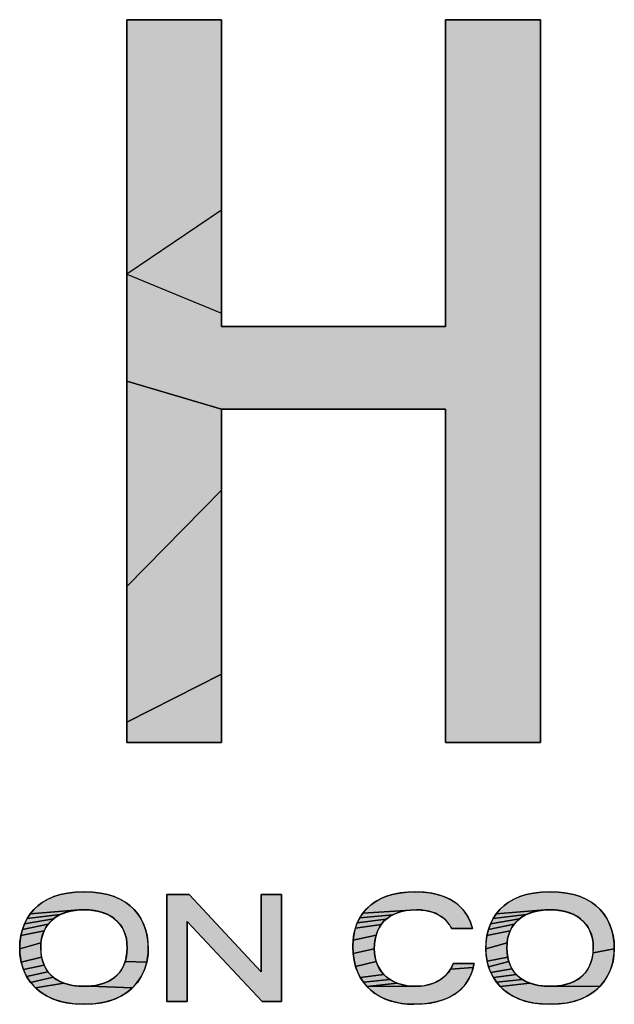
# Model space of a CAD drawing. Header units: millimetres. Extents: x 0 to 420, y 0 to 297.
# Tile 38 of 68: x 313.11 to 318.28, y 25.25 to 33.79. Entities that reach past the tile are written whole.
import ezdxf

# ---------------------------------------------------------------- set-up
doc = ezdxf.new("R2010")
doc.units = ezdxf.units.MM
doc.header["$LTSCALE"] = 23.1
doc.layers.get('0').update_dxf_attribs({"linetype": 'CONTINUOUS'})

msp = doc.modelspace()

# ---------------------------------------------------------------- hatches: boundary and pattern name
at = {"linetype": 'Continuous'}
for points in [[(317.63376, 33.7902), (317.63376, 31.12397), (317.63376, 27.69595), (317.63376, 27.5204), (317.28374, 27.5204), (316.83371, 27.5204), (316.81066, 27.5204), (316.81066, 28.69203), (316.81066, 30.28827), (316.81066, 30.41114), (316.69245, 30.41114), (316.39035, 30.41114), (315.98317, 30.41114), (315.54972, 30.41114), (315.1688, 30.41114), (314.91924, 30.41114), (314.86476, 30.41114), (314.04166, 30.6553), (314.04166, 31.58323), (314.86476, 31.24395), (314.86476, 31.12769), (314.98297, 31.12769), (315.28507, 31.12769), (315.69225, 31.12769), (316.1257, 31.12769), (316.50661, 31.12769), (316.75618, 31.12769), (316.81066, 31.12769), (316.81066, 31.34525), (316.81066, 31.7785), (316.81066, 32.33003), (316.81066, 32.52332), (316.81066, 33.77212), (316.81066, 33.7902), (317.16068, 33.7902), (317.61071, 33.7902)], [(314.86476, 33.63831), (314.86476, 33.24755), (314.86476, 32.71533), (314.86476, 32.13906), (314.04166, 31.58323), (314.04166, 32.43592), (314.04166, 33.13814), (314.04166, 33.61465), (314.04166, 33.7902), (314.06471, 33.7902), (314.12726, 33.7902), (314.21945, 33.7902), (314.33139, 33.7902), (314.45321, 33.7902), (314.63285, 33.7902), (314.77916, 33.7902), (314.85879, 33.7902), (314.86476, 33.7902)], [(314.86476, 30.17943), (314.86476, 29.71065), (314.04166, 28.87467), (314.04166, 29.72737), (314.04166, 30.6553), (314.86476, 30.41114)], [(314.86476, 28.90106), (314.86476, 28.48825), (314.86476, 28.11219), (314.04166, 27.69595), (314.04166, 28.17246), (314.04166, 28.87467), (314.86476, 29.71065), (314.86476, 29.11139)], [(314.86476, 27.80447), (314.86476, 27.59668), (314.86476, 27.5204), (314.84171, 27.5204), (314.77916, 27.5204), (314.68697, 27.5204), (314.57503, 27.5204), (314.45321, 27.5204), (314.33139, 27.5204), (314.21945, 27.5204), (314.12726, 27.5204), (314.06471, 27.5204), (314.04166, 27.5204), (314.04166, 27.69595), (314.86476, 28.11219)], [(313.67094, 26.22551), (313.7465, 26.22265), (313.8152, 26.21439), (313.87751, 26.20117), (313.93392, 26.18335), (313.98478, 26.16122), (314.03034, 26.13509), (314.07092, 26.10512), (314.10682, 26.07139), (314.1382, 26.03389), (314.16515, 25.99259), (314.18765, 25.9474), (314.20556, 25.89826), (314.21867, 25.84518), (314.22668, 25.78828), (314.22926, 25.73054), (314.22679, 25.6809), (314.21564, 25.61401), (314.02956, 25.62132), (314.03449, 25.63901), (314.0386, 25.65755), (314.04421, 25.69728), (314.04614, 25.74084), (314.04422, 25.78204), (314.03863, 25.82007), (314.02958, 25.85514), (314.0238, 25.87165), (314.01722, 25.88747), (314.00171, 25.91708), (313.98311, 25.94411), (313.96144, 25.96867), (313.93663, 25.9908), (313.90859, 26.0105), (313.87721, 26.02769), (313.84237, 26.04224), (313.80398, 26.05394), (313.76198, 26.06256), (313.71641, 26.06782), (313.67094, 26.06947), (313.62548, 26.06782), (313.20374, 26.0339), (313.23512, 26.07139), (313.27101, 26.10513), (313.3116, 26.1351), (313.35714, 26.16122), (313.408, 26.18335), (313.4644, 26.20117), (313.52671, 26.21439), (313.59539, 26.22265)], [(316.4754, 26.22275), (316.54863, 26.22551), (316.61407, 26.22318), (316.67368, 26.21647), (316.7279, 26.20576), (316.77709, 26.19138), (316.82162, 26.17361), (316.86182, 26.15267), (316.89795, 26.12873), (316.93023, 26.10193), (316.95878, 26.0724), (316.98369, 26.0403), (317.0049, 26.0059), (317.0223, 25.9698), (317.03567, 25.93343), (317.04371, 25.90576), (317.02466, 25.90576), (316.97925, 25.90576), (316.92505, 25.90576), (316.87963, 25.90576), (316.86059, 25.90576), (316.85556, 25.91812), (316.8463, 25.93507), (316.84262, 25.94086), (316.82842, 25.96012), (316.81152, 25.97879), (316.79222, 25.99629), (316.7707, 26.0123), (316.74705, 26.02662), (316.72128, 26.0391), (316.69339, 26.04963), (316.6633, 26.05806), (316.63093, 26.06429), (316.59618, 26.06814), (316.55894, 26.06947), (316.50907, 26.06756), (316.092, 26.04043), (316.12271, 26.07658), (316.15798, 26.1092), (316.17738, 26.12418), (316.19798, 26.13824), (316.24276, 26.1635), (316.29258, 26.18483), (316.34773, 26.20202), (316.40855, 26.21478)], [(317.71668, 26.22551), (317.79225, 26.22265), (317.86094, 26.21439), (317.92326, 26.20117), (317.97966, 26.18335), (318.03053, 26.16122), (318.07608, 26.13509), (318.11667, 26.10512), (318.15256, 26.07139), (318.18394, 26.03389), (318.21089, 25.99259), (318.23339, 25.9474), (318.25131, 25.89826), (318.26442, 25.84518), (318.27243, 25.78828), (318.27501, 25.73054), (318.08995, 25.69728), (318.09189, 25.74084), (318.08997, 25.78204), (318.08437, 25.82007), (318.07532, 25.85514), (318.06955, 25.87165), (318.06297, 25.88747), (318.04745, 25.91708), (318.02886, 25.94411), (318.00718, 25.96867), (317.98237, 25.9908), (317.95434, 26.0105), (317.92296, 26.02769), (317.88812, 26.04224), (317.84973, 26.05394), (317.80773, 26.06256), (317.76215, 26.06782), (317.71668, 26.06947), (317.67123, 26.06782), (317.24949, 26.0339), (317.28087, 26.07139), (317.31676, 26.10513), (317.35734, 26.1351), (317.40289, 26.16122), (317.45375, 26.18335), (317.51015, 26.20117), (317.57245, 26.21439), (317.64113, 26.22265)], [(315.21038, 26.20252), (315.38574, 26.20252), (315.38574, 25.27267), (315.21808, 25.27267), (314.56572, 25.96847), (314.56572, 25.27267), (314.39036, 25.27267), (314.39036, 26.20252), (314.58372, 26.20252), (315.21038, 25.53095)], [(313.49955, 26.04224), (313.46471, 26.02769), (313.17679, 25.99259), (313.20374, 26.0339), (313.62548, 26.06782), (313.57992, 26.06256), (313.53793, 26.05394)], [(316.38575, 26.0415), (316.35235, 26.02682), (316.06575, 26.0007), (316.092, 26.04043), (316.50907, 26.06756), (316.4638, 26.06208), (316.4228, 26.05331)], [(317.54529, 26.04224), (317.51046, 26.02769), (317.22254, 25.99259), (317.24949, 26.0339), (317.67123, 26.06782), (317.62566, 26.06256), (317.58368, 26.05394)], [(313.3805, 25.96867), (313.35882, 25.94411), (313.13638, 25.89826), (313.1543, 25.9474), (313.4053, 25.9908)], [(313.43334, 26.0105), (313.4053, 25.9908), (313.1543, 25.9474), (313.17679, 25.99259), (313.46471, 26.02769)], [(316.27203, 25.96675), (316.25142, 25.94156), (316.02674, 25.91027), (316.04397, 25.95735), (316.29563, 25.98936)], [(316.32235, 26.0094), (316.29563, 25.98936), (316.04397, 25.95735), (316.06575, 26.0007), (316.35235, 26.02682)], [(317.42624, 25.96867), (317.40457, 25.94411), (317.18213, 25.89826), (317.20004, 25.9474), (317.45105, 25.9908)], [(317.47908, 26.0105), (317.45105, 25.9908), (317.20004, 25.9474), (317.22254, 25.99259), (317.51046, 26.02769)], [(313.31236, 25.85514), (313.30331, 25.82006), (313.29772, 25.78204), (313.11268, 25.73054), (313.11526, 25.78828), (313.12327, 25.84518), (313.32472, 25.88747), (313.31814, 25.87165)], [(313.34023, 25.91708), (313.32472, 25.88747), (313.12327, 25.84518), (313.13638, 25.89826), (313.35882, 25.94411)], [(316.23372, 25.91369), (316.21894, 25.88302), (316.20716, 25.84942), (316.00677, 25.80461), (316.01426, 25.85938), (316.02674, 25.91027), (316.25142, 25.94156)], [(317.35811, 25.85514), (317.34906, 25.82006), (317.34347, 25.78204), (317.15843, 25.73054), (317.16101, 25.78828), (317.16902, 25.84518), (317.37047, 25.88747), (317.36388, 25.87165)], [(317.38598, 25.91708), (317.37047, 25.88747), (317.16902, 25.84518), (317.18213, 25.89826), (317.40457, 25.94411)], [(316.19851, 25.81274), (316.19321, 25.77287), (316.1915, 25.73181), (316.00739, 25.68939), (316.00456, 25.75236), (316.00677, 25.80461), (316.20716, 25.84942)], [(313.2958, 25.74084), (313.29774, 25.69729), (313.30335, 25.65755), (313.1263, 25.614), (313.11516, 25.6809), (313.11268, 25.73054), (313.29772, 25.78204)], [(316.19338, 25.69212), (316.19887, 25.65508), (316.2078, 25.62056), (316.02891, 25.57721), (316.01561, 25.63109), (316.00739, 25.68939), (316.1915, 25.73181)], [(317.34154, 25.74084), (317.34348, 25.69729), (317.34909, 25.65755), (317.16972, 25.62436), (317.16131, 25.67699), (317.15843, 25.73), (317.15843, 25.73054), (317.34347, 25.78204)], [(318.27501, 25.73), (318.27213, 25.677), (318.26372, 25.62436), (318.25006, 25.57368), (318.23149, 25.52584), (318.20831, 25.48134), (318.18071, 25.44039), (318.14879, 25.4031), (317.76799, 25.40778), (317.81285, 25.41339), (317.85426, 25.42224), (317.89204, 25.43404), (317.92623, 25.44857), (317.95693, 25.46565), (317.98431, 25.48518), (318.00851, 25.50713), (318.02967, 25.53156), (318.04787, 25.5586), (318.0631, 25.58843), (318.07531, 25.62132), (318.08024, 25.63901), (318.08434, 25.65755), (318.08995, 25.69728), (318.27501, 25.73054)], [(313.31238, 25.62132), (313.32458, 25.58844), (313.14584, 25.55057), (313.1263, 25.614), (313.30335, 25.65755), (313.30745, 25.63901)], [(317.3532, 25.63901), (317.35812, 25.62132), (317.18338, 25.57367), (317.16972, 25.62436), (317.34909, 25.65755)], [(313.33982, 25.5586), (313.35801, 25.53156), (313.17314, 25.49214), (313.14584, 25.55057), (313.32458, 25.58844)], [(314.01736, 25.58843), (314.02956, 25.62132), (314.21564, 25.61401), (314.19609, 25.55058), (314.16879, 25.49215), (314.13419, 25.43937), (314.09247, 25.39249), (313.72225, 25.40778), (313.76711, 25.41339), (313.80851, 25.42224), (313.8463, 25.43404), (313.88048, 25.44857), (313.91119, 25.46565), (313.93856, 25.48518), (313.96276, 25.50713), (313.98393, 25.53156), (314.00212, 25.5586)], [(316.21999, 25.58854), (316.23532, 25.55898), (316.25369, 25.53182), (316.27507, 25.50702), (316.06976, 25.48196), (316.04705, 25.52751), (316.03739, 25.55184), (316.02891, 25.57721), (316.2078, 25.62056)], [(317.04701, 25.5558), (317.03335, 25.5153), (317.01579, 25.4769), (316.99441, 25.44103), (316.96923, 25.40787), (316.94016, 25.37749), (316.90706, 25.34994), (316.86968, 25.3253), (316.82771, 25.30368), (316.78078, 25.28527), (316.72847, 25.27031), (316.6703, 25.25913), (316.60578, 25.2521), (316.53444, 25.24965), (316.47215, 25.25214), (316.40984, 25.26003), (316.3518, 25.27296), (316.29819, 25.2906), (316.24906, 25.31261), (316.20442, 25.33874), (316.16421, 25.3688), (316.12838, 25.4027), (316.54863, 25.40566), (316.592, 25.40748), (316.6324, 25.41276), (316.66995, 25.42127), (316.70474, 25.43283), (316.73681, 25.44725), (316.76616, 25.46435), (316.79271, 25.48393), (316.81632, 25.50572), (316.83672, 25.52933), (316.85354, 25.55411), (317.05048, 25.56879)], [(317.0579, 25.60391), (317.05048, 25.56879), (316.85354, 25.55411), (316.8663, 25.57906), (316.86691, 25.5805), (316.87485, 25.60391), (316.88597, 25.60391), (316.91439, 25.60391), (316.95269, 25.60391), (316.96637, 25.60391), (316.98006, 25.60391), (316.99346, 25.60391), (317.00632, 25.60391), (317.01836, 25.60391), (317.0293, 25.60391), (317.03886, 25.60391), (317.04678, 25.60391), (317.05277, 25.60391), (317.05657, 25.60391)], [(317.37033, 25.58844), (317.38557, 25.5586), (317.20194, 25.52584), (317.18338, 25.57367), (317.35812, 25.62132)], [(317.40376, 25.53156), (317.42492, 25.50713), (317.22512, 25.48133), (317.20194, 25.52584), (317.38557, 25.5586)], [(313.37917, 25.50713), (313.40337, 25.48518), (313.20773, 25.43936), (313.17314, 25.49214), (313.35801, 25.53156)], [(313.46144, 25.44857), (313.49562, 25.43405), (313.24944, 25.39248), (313.20773, 25.43936), (313.40337, 25.48518), (313.43074, 25.46565)], [(316.29946, 25.48462), (316.32685, 25.46467), (316.0969, 25.4404), (316.06976, 25.48196), (316.27507, 25.50702)], [(316.35726, 25.4473), (316.39069, 25.43265), (316.12838, 25.4027), (316.0969, 25.4404), (316.32685, 25.46467)], [(317.44912, 25.48518), (317.47649, 25.46565), (317.25272, 25.44039), (317.22512, 25.48133), (317.42492, 25.50713)], [(317.50719, 25.44857), (317.54137, 25.43405), (317.28464, 25.40309), (317.25272, 25.44039), (317.47649, 25.46565)], [(313.67094, 25.40566), (313.67439, 25.40567), (313.72225, 25.40778), (314.09247, 25.39249), (314.04353, 25.35162), (313.987, 25.31695), (313.92227, 25.2888), (313.84857, 25.26768), (313.765, 25.25432), (313.67094, 25.24965), (313.57688, 25.25432), (313.49331, 25.26768), (313.41962, 25.2888), (313.3549, 25.31695), (313.29837, 25.35162), (313.24944, 25.39248), (313.49562, 25.43405), (313.5334, 25.42224), (313.5748, 25.41339), (313.61964, 25.40778), (313.66748, 25.40567)], [(316.54863, 25.40566), (316.12838, 25.4027), (316.39069, 25.43265), (316.42707, 25.42094), (316.46633, 25.41238), (316.50828, 25.40722)], [(317.71668, 25.40566), (317.72014, 25.40567), (317.76799, 25.40778), (318.14879, 25.4031), (318.11251, 25.36951), (318.07177, 25.33967), (318.02633, 25.31368), (317.9759, 25.29169), (317.92012, 25.27394), (317.85858, 25.26075), (317.79087, 25.2525), (317.71668, 25.24965), (317.64251, 25.2525), (317.57481, 25.26075), (317.51328, 25.27394), (317.45751, 25.29169), (317.40709, 25.31367), (317.36166, 25.33966), (317.32091, 25.3695), (317.28464, 25.40309), (317.54137, 25.43405), (317.57915, 25.42224), (317.62054, 25.41339), (317.66539, 25.40778), (317.71323, 25.40567)]]:
    msp.add_hatch(color=7, dxfattribs=at).paths.add_polyline_path(points)

# ---------------------------------------------------------------- linework, layer by layer
at = {"color": 7, "linetype": 'Continuous'}
for p, q in [((314.39036, 26.20252), (314.58372, 26.20252)), ((314.39036, 25.27267), (314.39036, 26.20252)), ((314.58372, 26.20252), (314.39036, 26.20252)), ((314.39036, 26.20252), (314.39036, 25.27267)), ((314.58372, 26.20252), (315.21038, 25.53095)), ((315.21038, 25.53095), (314.58372, 26.20252)), ((315.21038, 25.53095), (315.21038, 26.20252)), ((315.21038, 26.20252), (315.38574, 26.20252)), ((315.21038, 26.20252), (315.21038, 25.53095)), ((315.38574, 26.20252), (315.21038, 26.20252)), ((315.38574, 26.20252), (315.38574, 25.27267)), ((315.38574, 25.27267), (315.38574, 26.20252)), ((315.21808, 25.27267), (314.56572, 25.96847)), ((314.56572, 25.96847), (314.56572, 25.27267)), ((314.56572, 25.27267), (314.56572, 25.96847)), ((314.56572, 25.96847), (315.21808, 25.27267)), ((317.0579, 25.60391), (316.96637, 25.60391)), ((314.56572, 25.27267), (314.39036, 25.27267)), ((314.39036, 25.27267), (314.56572, 25.27267)), ((315.38574, 25.27267), (315.21808, 25.27267)), ((315.21808, 25.27267), (315.38574, 25.27267))]:
    msp.add_line(p, q, dxfattribs=at)
for points in [[(317.63376, 33.7902), (317.63376, 31.12397), (317.63376, 27.69595), (317.63376, 27.5204), (317.28374, 27.5204), (316.83371, 27.5204), (316.81066, 27.5204), (316.81066, 28.69203), (316.81066, 30.28827), (316.81066, 30.41114), (316.69245, 30.41114), (316.39035, 30.41114), (315.98317, 30.41114), (315.54972, 30.41114), (315.1688, 30.41114), (314.91924, 30.41114), (314.86476, 30.41114), (314.04166, 30.6553), (314.04166, 31.58323), (314.86476, 31.24395), (314.86476, 31.12769), (314.98297, 31.12769), (315.28507, 31.12769), (315.69225, 31.12769), (316.1257, 31.12769), (316.50661, 31.12769), (316.75618, 31.12769), (316.81066, 31.12769), (316.81066, 31.34525), (316.81066, 31.7785), (316.81066, 32.33003), (316.81066, 32.52332), (316.81066, 33.77212), (316.81066, 33.7902), (317.16068, 33.7902), (317.61071, 33.7902), (317.63376, 33.7902)], [(314.86476, 33.63831), (314.86476, 33.24755), (314.86476, 32.71533), (314.86476, 32.13906), (314.04166, 31.58323), (314.04166, 32.43592), (314.04166, 33.13814), (314.04166, 33.61465), (314.04166, 33.7902), (314.06471, 33.7902), (314.12726, 33.7902), (314.21945, 33.7902), (314.33139, 33.7902), (314.45321, 33.7902), (314.63285, 33.7902), (314.77916, 33.7902), (314.85879, 33.7902), (314.86476, 33.7902), (314.86476, 33.63831)], [(314.86476, 30.17943), (314.86476, 29.71065), (314.04166, 28.87467), (314.04166, 29.72737), (314.04166, 30.6553), (314.86476, 30.41114), (314.86476, 30.17943)], [(314.86476, 28.90106), (314.86476, 28.48825), (314.86476, 28.11219), (314.04166, 27.69595), (314.04166, 28.17246), (314.04166, 28.87467), (314.86476, 29.71065), (314.86476, 29.11139), (314.86476, 28.90106)], [(314.86476, 27.80447), (314.86476, 27.59668), (314.86476, 27.5204), (314.84171, 27.5204), (314.77916, 27.5204), (314.68697, 27.5204), (314.57503, 27.5204), (314.45321, 27.5204), (314.33139, 27.5204), (314.21945, 27.5204), (314.12726, 27.5204), (314.06471, 27.5204), (314.04166, 27.5204), (314.04166, 27.69595), (314.86476, 28.11219), (314.86476, 27.80447)], [(313.67094, 26.22551), (313.7465, 26.22265), (313.8152, 26.21439), (313.87751, 26.20117), (313.93392, 26.18335), (313.98478, 26.16122), (314.03034, 26.13509), (314.07092, 26.10512), (314.10682, 26.07139), (314.1382, 26.03389), (314.16515, 25.99259), (314.18765, 25.9474), (314.20556, 25.89826), (314.21867, 25.84518), (314.22668, 25.78828), (314.22926, 25.73054), (314.22679, 25.6809), (314.21564, 25.61401), (314.02956, 25.62132), (314.03449, 25.63901), (314.0386, 25.65755), (314.04421, 25.69728), (314.04614, 25.74084), (314.04422, 25.78204), (314.03863, 25.82007), (314.02958, 25.85514), (314.0238, 25.87165), (314.01722, 25.88747), (314.00171, 25.91708), (313.98311, 25.94411), (313.96144, 25.96867), (313.93663, 25.9908), (313.90859, 26.0105), (313.87721, 26.02769), (313.84237, 26.04224), (313.80398, 26.05394), (313.76198, 26.06256), (313.71641, 26.06782), (313.67094, 26.06947), (313.62548, 26.06782), (313.20374, 26.0339), (313.23512, 26.07139), (313.27101, 26.10513), (313.3116, 26.1351), (313.35714, 26.16122), (313.408, 26.18335), (313.4644, 26.20117), (313.52671, 26.21439), (313.59539, 26.22265), (313.67094, 26.22551)], [(316.4754, 26.22275), (316.54863, 26.22551), (316.61407, 26.22318), (316.67368, 26.21647), (316.7279, 26.20576), (316.77709, 26.19138), (316.82162, 26.17361), (316.86182, 26.15267), (316.89795, 26.12873), (316.93023, 26.10193), (316.95878, 26.0724), (316.98369, 26.0403), (317.0049, 26.0059), (317.0223, 25.9698), (317.03567, 25.93343), (317.04371, 25.90576), (317.02466, 25.90576), (316.97925, 25.90576), (316.92505, 25.90576), (316.87963, 25.90576), (316.86059, 25.90576), (316.85556, 25.91812), (316.8463, 25.93507), (316.84262, 25.94086), (316.82842, 25.96012), (316.81152, 25.97879), (316.79222, 25.99629), (316.7707, 26.0123), (316.74705, 26.02662), (316.72128, 26.0391), (316.69339, 26.04963), (316.6633, 26.05806), (316.63093, 26.06429), (316.59618, 26.06814), (316.55894, 26.06947), (316.50907, 26.06756), (316.092, 26.04043), (316.12271, 26.07658), (316.15798, 26.1092), (316.17738, 26.12418), (316.19798, 26.13824), (316.24276, 26.1635), (316.29258, 26.18483), (316.34773, 26.20202), (316.40855, 26.21478), (316.4754, 26.22275)], [(317.71668, 26.22551), (317.79225, 26.22265), (317.86094, 26.21439), (317.92326, 26.20117), (317.97966, 26.18335), (318.03053, 26.16122), (318.07608, 26.13509), (318.11667, 26.10512), (318.15256, 26.07139), (318.18394, 26.03389), (318.21089, 25.99259), (318.23339, 25.9474), (318.25131, 25.89826), (318.26442, 25.84518), (318.27243, 25.78828), (318.27501, 25.73054), (318.08995, 25.69728), (318.09189, 25.74084), (318.08997, 25.78204), (318.08437, 25.82007), (318.07532, 25.85514), (318.06955, 25.87165), (318.06297, 25.88747), (318.04745, 25.91708), (318.02886, 25.94411), (318.00718, 25.96867), (317.98237, 25.9908), (317.95434, 26.0105), (317.92296, 26.02769), (317.88812, 26.04224), (317.84973, 26.05394), (317.80773, 26.06256), (317.76215, 26.06782), (317.71668, 26.06947), (317.67123, 26.06782), (317.24949, 26.0339), (317.28087, 26.07139), (317.31676, 26.10513), (317.35734, 26.1351), (317.40289, 26.16122), (317.45375, 26.18335), (317.51015, 26.20117), (317.57245, 26.21439), (317.64113, 26.22265), (317.71668, 26.22551)], [(315.21038, 26.20252), (315.38574, 26.20252), (315.38574, 25.27267), (315.21808, 25.27267), (314.56572, 25.96847), (314.56572, 25.27267), (314.39036, 25.27267), (314.39036, 26.20252), (314.58372, 26.20252), (315.21038, 25.53095), (315.21038, 26.20252)], [(313.49955, 26.04224), (313.46471, 26.02769), (313.17679, 25.99259), (313.20374, 26.0339), (313.62548, 26.06782), (313.57992, 26.06256), (313.53793, 26.05394), (313.49955, 26.04224)], [(316.38575, 26.0415), (316.35235, 26.02682), (316.06575, 26.0007), (316.092, 26.04043), (316.50907, 26.06756), (316.4638, 26.06208), (316.4228, 26.05331), (316.38575, 26.0415)], [(317.54529, 26.04224), (317.51046, 26.02769), (317.22254, 25.99259), (317.24949, 26.0339), (317.67123, 26.06782), (317.62566, 26.06256), (317.58368, 26.05394), (317.54529, 26.04224)], [(313.3805, 25.96867), (313.35882, 25.94411), (313.13638, 25.89826), (313.1543, 25.9474), (313.4053, 25.9908), (313.3805, 25.96867)], [(313.43334, 26.0105), (313.4053, 25.9908), (313.1543, 25.9474), (313.17679, 25.99259), (313.46471, 26.02769), (313.43334, 26.0105)], [(316.27203, 25.96675), (316.25142, 25.94156), (316.02674, 25.91027), (316.04397, 25.95735), (316.29563, 25.98936), (316.27203, 25.96675)], [(316.32235, 26.0094), (316.29563, 25.98936), (316.04397, 25.95735), (316.06575, 26.0007), (316.35235, 26.02682), (316.32235, 26.0094)], [(317.42624, 25.96867), (317.40457, 25.94411), (317.18213, 25.89826), (317.20004, 25.9474), (317.45105, 25.9908), (317.42624, 25.96867)], [(317.47908, 26.0105), (317.45105, 25.9908), (317.20004, 25.9474), (317.22254, 25.99259), (317.51046, 26.02769), (317.47908, 26.0105)], [(313.31236, 25.85514), (313.30331, 25.82006), (313.29772, 25.78204), (313.11268, 25.73054), (313.11526, 25.78828), (313.12327, 25.84518), (313.32472, 25.88747), (313.31814, 25.87165), (313.31236, 25.85514)], [(313.34023, 25.91708), (313.32472, 25.88747), (313.12327, 25.84518), (313.13638, 25.89826), (313.35882, 25.94411), (313.34023, 25.91708)], [(316.23372, 25.91369), (316.21894, 25.88302), (316.20716, 25.84942), (316.00677, 25.80461), (316.01426, 25.85938), (316.02674, 25.91027), (316.25142, 25.94156), (316.23372, 25.91369)], [(317.35811, 25.85514), (317.34906, 25.82006), (317.34347, 25.78204), (317.15843, 25.73054), (317.16101, 25.78828), (317.16902, 25.84518), (317.37047, 25.88747), (317.36388, 25.87165), (317.35811, 25.85514)], [(317.38598, 25.91708), (317.37047, 25.88747), (317.16902, 25.84518), (317.18213, 25.89826), (317.40457, 25.94411), (317.38598, 25.91708)], [(316.19851, 25.81274), (316.19321, 25.77287), (316.1915, 25.73181), (316.00739, 25.68939), (316.00456, 25.75236), (316.00677, 25.80461), (316.20716, 25.84942), (316.19851, 25.81274)], [(313.2958, 25.74084), (313.29774, 25.69729), (313.30335, 25.65755), (313.1263, 25.614), (313.11516, 25.6809), (313.11268, 25.73054), (313.29772, 25.78204), (313.2958, 25.74084)], [(316.19338, 25.69212), (316.19887, 25.65508), (316.2078, 25.62056), (316.02891, 25.57721), (316.01561, 25.63109), (316.00739, 25.68939), (316.1915, 25.73181), (316.19338, 25.69212)], [(317.34154, 25.74084), (317.34348, 25.69729), (317.34909, 25.65755), (317.16972, 25.62436), (317.16131, 25.67699), (317.15843, 25.73), (317.15843, 25.73054), (317.34347, 25.78204), (317.34154, 25.74084)], [(318.27501, 25.73), (318.27213, 25.677), (318.26372, 25.62436), (318.25006, 25.57368), (318.23149, 25.52584), (318.20831, 25.48134), (318.18071, 25.44039), (318.14879, 25.4031), (317.76799, 25.40778), (317.81285, 25.41339), (317.85426, 25.42224), (317.89204, 25.43404), (317.92623, 25.44857), (317.95693, 25.46565), (317.98431, 25.48518), (318.00851, 25.50713), (318.02967, 25.53156), (318.04787, 25.5586), (318.0631, 25.58843), (318.07531, 25.62132), (318.08024, 25.63901), (318.08434, 25.65755), (318.08995, 25.69728), (318.27501, 25.73054), (318.27501, 25.73)], [(313.31238, 25.62132), (313.32458, 25.58844), (313.14584, 25.55057), (313.1263, 25.614), (313.30335, 25.65755), (313.30745, 25.63901), (313.31238, 25.62132)], [(317.3532, 25.63901), (317.35812, 25.62132), (317.18338, 25.57367), (317.16972, 25.62436), (317.34909, 25.65755), (317.3532, 25.63901)], [(313.33982, 25.5586), (313.35801, 25.53156), (313.17314, 25.49214), (313.14584, 25.55057), (313.32458, 25.58844), (313.33982, 25.5586)], [(314.01736, 25.58843), (314.02956, 25.62132), (314.21564, 25.61401), (314.19609, 25.55058), (314.16879, 25.49215), (314.13419, 25.43937), (314.09247, 25.39249), (313.72225, 25.40778), (313.76711, 25.41339), (313.80851, 25.42224), (313.8463, 25.43404), (313.88048, 25.44857), (313.91119, 25.46565), (313.93856, 25.48518), (313.96276, 25.50713), (313.98393, 25.53156), (314.00212, 25.5586), (314.01736, 25.58843)], [(316.21999, 25.58854), (316.23532, 25.55898), (316.25369, 25.53182), (316.27507, 25.50702), (316.06976, 25.48196), (316.04705, 25.52751), (316.03739, 25.55184), (316.02891, 25.57721), (316.2078, 25.62056), (316.21999, 25.58854)], [(317.04701, 25.5558), (317.03335, 25.5153), (317.01579, 25.4769), (316.99441, 25.44103), (316.96923, 25.40787), (316.94016, 25.37749), (316.90706, 25.34994), (316.86968, 25.3253), (316.82771, 25.30368), (316.78078, 25.28527), (316.72847, 25.27031), (316.6703, 25.25913), (316.60578, 25.2521), (316.53444, 25.24965), (316.47215, 25.25214), (316.40984, 25.26003), (316.3518, 25.27296), (316.29819, 25.2906), (316.24906, 25.31261), (316.20442, 25.33874), (316.16421, 25.3688), (316.12838, 25.4027), (316.54863, 25.40566), (316.592, 25.40748), (316.6324, 25.41276), (316.66995, 25.42127), (316.70474, 25.43283), (316.73681, 25.44725), (316.76616, 25.46435), (316.79271, 25.48393), (316.81632, 25.50572), (316.83672, 25.52933), (316.85354, 25.55411), (317.05048, 25.56879), (317.04701, 25.5558)], [(317.0579, 25.60391), (317.05048, 25.56879), (316.85354, 25.55411), (316.8663, 25.57906), (316.86691, 25.5805), (316.87485, 25.60391), (316.88597, 25.60391), (316.91439, 25.60391), (316.95269, 25.60391), (316.96637, 25.60391), (316.98006, 25.60391), (316.99346, 25.60391), (317.00632, 25.60391), (317.01836, 25.60391), (317.0293, 25.60391), (317.03886, 25.60391), (317.04678, 25.60391), (317.05277, 25.60391), (317.05657, 25.60391), (317.0579, 25.60391)], [(317.37033, 25.58844), (317.38557, 25.5586), (317.20194, 25.52584), (317.18338, 25.57367), (317.35812, 25.62132), (317.37033, 25.58844)], [(317.40376, 25.53156), (317.42492, 25.50713), (317.22512, 25.48133), (317.20194, 25.52584), (317.38557, 25.5586), (317.40376, 25.53156)], [(313.37917, 25.50713), (313.40337, 25.48518), (313.20773, 25.43936), (313.17314, 25.49214), (313.35801, 25.53156), (313.37917, 25.50713)], [(313.46144, 25.44857), (313.49562, 25.43405), (313.24944, 25.39248), (313.20773, 25.43936), (313.40337, 25.48518), (313.43074, 25.46565), (313.46144, 25.44857)], [(316.29946, 25.48462), (316.32685, 25.46467), (316.0969, 25.4404), (316.06976, 25.48196), (316.27507, 25.50702), (316.29946, 25.48462)], [(316.35726, 25.4473), (316.39069, 25.43265), (316.12838, 25.4027), (316.0969, 25.4404), (316.32685, 25.46467), (316.35726, 25.4473)], [(317.44912, 25.48518), (317.47649, 25.46565), (317.25272, 25.44039), (317.22512, 25.48133), (317.42492, 25.50713), (317.44912, 25.48518)], [(317.50719, 25.44857), (317.54137, 25.43405), (317.28464, 25.40309), (317.25272, 25.44039), (317.47649, 25.46565), (317.50719, 25.44857)], [(313.67094, 25.40566), (313.67439, 25.40567), (313.72225, 25.40778), (314.09247, 25.39249), (314.04353, 25.35162), (313.987, 25.31695), (313.92227, 25.2888), (313.84857, 25.26768), (313.765, 25.25432), (313.67094, 25.24965), (313.57688, 25.25432), (313.49331, 25.26768), (313.41962, 25.2888), (313.3549, 25.31695), (313.29837, 25.35162), (313.24944, 25.39248), (313.49562, 25.43405), (313.5334, 25.42224), (313.5748, 25.41339), (313.61964, 25.40778), (313.66748, 25.40567), (313.67094, 25.40566)], [(316.54863, 25.40566), (316.12838, 25.4027), (316.39069, 25.43265), (316.42707, 25.42094), (316.46633, 25.41238), (316.50828, 25.40722), (316.54863, 25.40566)], [(317.71668, 25.40566), (317.72014, 25.40567), (317.76799, 25.40778), (318.14879, 25.4031), (318.11251, 25.36951), (318.07177, 25.33967), (318.02633, 25.31368), (317.9759, 25.29169), (317.92012, 25.27394), (317.85858, 25.26075), (317.79087, 25.2525), (317.71668, 25.24965), (317.64251, 25.2525), (317.57481, 25.26075), (317.51328, 25.27394), (317.45751, 25.29169), (317.40709, 25.31367), (317.36166, 25.33966), (317.32091, 25.3695), (317.28464, 25.40309), (317.54137, 25.43405), (317.57915, 25.42224), (317.62054, 25.41339), (317.66539, 25.40778), (317.71323, 25.40567), (317.71668, 25.40566)]]:
    msp.add_lwpolyline(points, dxfattribs=at)
for points, knots in [([(316.81066, 33.7902), (316.81066, 33.7902), (316.81066, 31.29936), (316.81066, 31.12769), (316.81066, 31.12769), (314.86476, 31.12769), (314.86476, 31.12769), (314.86476, 31.29936), (314.86476, 33.7902), (314.86476, 33.7902), (314.86476, 33.7902), (314.04166, 33.7902), (314.04166, 33.7902), (314.04166, 33.7902), (314.04166, 27.5204), (314.04166, 27.5204), (314.04166, 27.5204), (314.86476, 27.5204), (314.86476, 27.5204), (314.86476, 27.5204), (314.86476, 30.2386), (314.86476, 30.41114), (314.86476, 30.41114), (316.81066, 30.41114), (316.81066, 30.41114), (316.81066, 30.2386), (316.81066, 27.5204), (316.81066, 27.5204), (316.81066, 27.5204), (317.63376, 27.5204), (317.63376, 27.5204), (317.63376, 27.5204), (317.63376, 33.7902), (317.63376, 33.7902), (317.63376, 33.7902), (316.81066, 33.7902), (316.81066, 33.7902)], [0, 0, 0, 0, 1, 1, 1, 2, 2, 2, 3, 3, 3, 4, 4, 4, 5, 5, 5, 6, 6, 6, 7, 7, 7, 8, 8, 8, 9, 9, 9, 10, 10, 10, 11, 11, 11, 12, 12, 12, 12]), ([(314.45321, 33.7902), (314.24743, 33.7902), (314.04166, 33.7902), (314.04166, 33.7902), (314.04166, 33.7902), (314.04166, 32.22275), (314.04166, 30.6553)], [3.5, 3.5, 3.5, 3.5, 4, 4, 4, 4.5, 4.5, 4.5, 4.5]), ([(314.86476, 31.12769), (314.86476, 31.29936), (314.86476, 33.7902), (314.86476, 33.7902), (314.86476, 33.7902), (314.65898, 33.7902), (314.45321, 33.7902)], [2, 2, 2, 2, 3, 3, 3, 3.5, 3.5, 3.5, 3.5]), ([(316.81066, 30.41114), (316.81066, 30.2386), (316.81066, 27.5204), (316.81066, 27.5204), (316.81066, 27.5204), (317.63376, 27.5204), (317.63376, 27.5204), (317.63376, 27.5204), (317.63376, 33.7902), (317.63376, 33.7902), (317.63376, 33.7902), (316.81066, 33.7902), (316.81066, 33.7902), (316.81066, 33.7902), (316.81066, 33.16749), (316.81066, 32.52332)], [8, 8, 8, 8, 9, 9, 9, 10, 10, 10, 11, 11, 11, 12, 12, 12, 12.5, 12.5, 12.5, 12.5]), ([(316.81066, 32.52332), (316.81066, 31.87915), (316.81066, 31.21352), (316.81066, 31.12769), (316.81066, 31.12769), (314.86476, 31.12769), (314.86476, 31.12769)], [0.5, 0.5, 0.5, 0.5, 1, 1, 1, 2, 2, 2, 2]), ([(314.04166, 30.6553), (314.04166, 29.08785), (314.04166, 27.5204), (314.04166, 27.5204), (314.04166, 27.5204), (314.24743, 27.5204), (314.45321, 27.5204)], [4.5, 4.5, 4.5, 4.5, 5, 5, 5, 5.5, 5.5, 5.5, 5.5]), ([(314.86476, 28.90106), (314.86476, 29.60218), (314.86476, 30.32487), (314.86476, 30.41114), (314.86476, 30.41114), (316.81066, 30.41114), (316.81066, 30.41114)], [6.5, 6.5, 6.5, 6.5, 7, 7, 7, 8, 8, 8, 8]), ([(314.45321, 27.5204), (314.65898, 27.5204), (314.86476, 27.5204), (314.86476, 27.5204), (314.86476, 27.5204), (314.86476, 28.19995), (314.86476, 28.90106)], [5.5, 5.5, 5.5, 5.5, 6, 6, 6, 6.5, 6.5, 6.5, 6.5]), ([(313.67094, 26.22551), (314.08356, 26.22551), (314.22926, 25.98507), (314.22926, 25.73054), (314.22926, 25.53745), (314.11448, 25.24965), (313.67094, 25.24965), (313.2274, 25.24965), (313.11268, 25.53745), (313.11268, 25.73054), (313.11268, 25.98507), (313.25839, 26.22551), (313.67094, 26.22551)], [0, 0, 0, 0, 1, 1, 1, 2, 2, 2, 3, 3, 3, 4, 4, 4, 4]), ([(317.0579, 25.60391), (317.03983, 25.50023), (316.96507, 25.24965), (316.53444, 25.24965), (316.23788, 25.24965), (316.00456, 25.41336), (316.00456, 25.75236), (316.00456, 26.02349), (316.17597, 26.22551), (316.54863, 26.22551), (316.96768, 26.22551), (317.02952, 25.95562), (317.04371, 25.90576), (317.04371, 25.90576), (316.86059, 25.90576), (316.86059, 25.90576), (316.85028, 25.93775), (316.77813, 26.06947), (316.55894, 26.06947), (316.29979, 26.06947), (316.1915, 25.9249), (316.1915, 25.73181), (316.1915, 25.51824), (316.34751, 25.40566), (316.54863, 25.40566), (316.76261, 25.40566), (316.85678, 25.53229), (316.87485, 25.60391), (316.87485, 25.60391), (317.0579, 25.60391), (317.0579, 25.60391)], [0, 0, 0, 0, 1, 1, 1, 2, 2, 2, 3, 3, 3, 4, 4, 4, 5, 5, 5, 6, 6, 6, 7, 7, 7, 8, 8, 8, 9, 9, 9, 10, 10, 10, 10]), ([(316.86059, 25.90576), (316.86059, 25.90576), (317.04371, 25.90576), (317.04371, 25.90576), (317.02952, 25.95562), (316.96768, 26.22551), (316.54863, 26.22551)], [3, 3, 3, 3, 4, 4, 4, 5, 5, 5, 5]), ([(317.71668, 26.22551), (318.1293, 26.22551), (318.27501, 25.98507), (318.27501, 25.73054), (318.27501, 25.53745), (318.16022, 25.24965), (317.71668, 25.24965), (317.27321, 25.24965), (317.15843, 25.53745), (317.15843, 25.73054), (317.15843, 25.98507), (317.30413, 26.22551), (317.71668, 26.22551)], [0, 0, 0, 0, 1, 1, 1, 2, 2, 2, 3, 3, 3, 4, 4, 4, 4]), ([(314.04614, 25.74084), (314.04614, 25.96459), (313.88498, 26.06947), (313.67094, 26.06947), (313.45697, 26.06947), (313.2958, 25.96459), (313.2958, 25.74084), (313.2958, 25.47728), (313.49565, 25.40566), (313.67094, 25.40566), (313.84629, 25.40566), (314.04614, 25.47728), (314.04614, 25.74084)], [0, 0, 0, 0, 1, 1, 1, 2, 2, 2, 3, 3, 3, 4, 4, 4, 4]), ([(318.09189, 25.74084), (318.09189, 25.96459), (317.93072, 26.06947), (317.71668, 26.06947), (317.50271, 26.06947), (317.34154, 25.96459), (317.34154, 25.74084), (317.34154, 25.47728), (317.5414, 25.40566), (317.71668, 25.40566), (317.89204, 25.40566), (318.09189, 25.47728), (318.09189, 25.74084)], [0, 0, 0, 0, 1, 1, 1, 2, 2, 2, 3, 3, 3, 4, 4, 4, 4]), ([(313.11268, 25.73054), (313.11268, 25.53745), (313.2274, 25.24965), (313.67094, 25.24965), (314.11448, 25.24965), (314.22926, 25.53745), (314.22926, 25.73054)], [1, 1, 1, 1, 2, 2, 2, 3, 3, 3, 3]), ([(316.96637, 25.60391), (316.92061, 25.60391), (316.87485, 25.60391), (316.87485, 25.60391), (316.85678, 25.53229), (316.76261, 25.40566), (316.54863, 25.40566)], [8, 8, 8, 8, 8.5, 8.5, 8.5, 9.5, 9.5, 9.5, 9.5])]:
    msp.add_open_spline(points, degree=3, knots=knots, dxfattribs=at)
for points in [[(313.67094, 26.22551), (313.25839, 26.22551), (313.11268, 25.98507), (313.11268, 25.73054)], [(314.22926, 25.73054), (314.22926, 25.98507), (314.08356, 26.22551), (313.67094, 26.22551)], [(316.54863, 26.22551), (316.17597, 26.22551), (316.00456, 26.02349), (316.00456, 25.75236)], [(317.71668, 26.22551), (317.30413, 26.22551), (317.15843, 25.98507), (317.15843, 25.73054)], [(318.27501, 25.73054), (318.27501, 25.98507), (318.1293, 26.22551), (317.71668, 26.22551)], [(313.2958, 25.74084), (313.2958, 25.96459), (313.45697, 26.06947), (313.67094, 26.06947)], [(313.67094, 26.06947), (313.88498, 26.06947), (314.04614, 25.96459), (314.04614, 25.74084)], [(316.1915, 25.73181), (316.1915, 25.9249), (316.29979, 26.06947), (316.55894, 26.06947)], [(316.55894, 26.06947), (316.77813, 26.06947), (316.85028, 25.93775), (316.86059, 25.90576)], [(317.34154, 25.74084), (317.34154, 25.96459), (317.50271, 26.06947), (317.71668, 26.06947)], [(317.71668, 26.06947), (317.93072, 26.06947), (318.09189, 25.96459), (318.09189, 25.74084)], [(313.67094, 25.40566), (313.49565, 25.40566), (313.2958, 25.47728), (313.2958, 25.74084)], [(314.04614, 25.74084), (314.04614, 25.47728), (313.84629, 25.40566), (313.67094, 25.40566)], [(316.00456, 25.75236), (316.00456, 25.41336), (316.23788, 25.24965), (316.53444, 25.24965)], [(316.54863, 25.40566), (316.34751, 25.40566), (316.1915, 25.51824), (316.1915, 25.73181)], [(317.15843, 25.73054), (317.15843, 25.53745), (317.27321, 25.24965), (317.71668, 25.24965)], [(317.71668, 25.40566), (317.5414, 25.40566), (317.34154, 25.47728), (317.34154, 25.74084)], [(318.09189, 25.74084), (318.09189, 25.47728), (317.89204, 25.40566), (317.71668, 25.40566)], [(317.71668, 25.24965), (318.16022, 25.24965), (318.27501, 25.53745), (318.27501, 25.73054)], [(316.53444, 25.24965), (316.96507, 25.24965), (317.03983, 25.50023), (317.0579, 25.60391)]]:
    msp.add_open_spline(points, degree=3, dxfattribs=at)
msp.add_solid([(314.86476, 31.61613), (314.86476, 31.24395), (314.86476, 32.13906), (314.04166, 31.58323)], dxfattribs=at)

doc.saveas('drawing.dxf')
